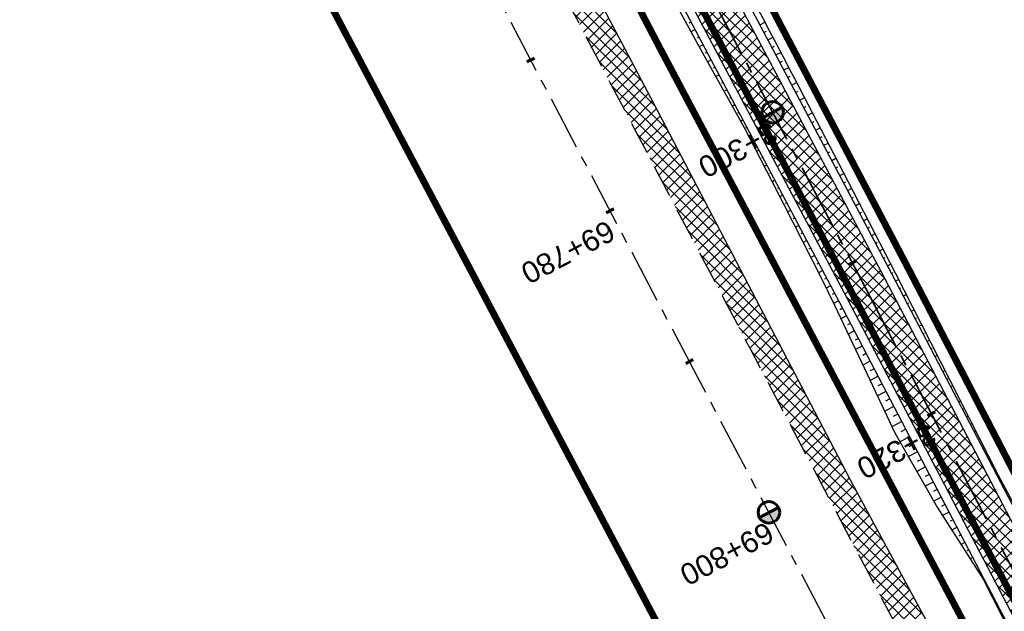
# Model space of a CAD drawing. Header units: metres. Extents: x 7529682 to 7533751, y 5721195 to 5727842.
# Tile 40 of 179: x 7531210 to 7531268, y 5724855 to 5724890. Entities that reach past the tile are written whole.
import ezdxf

# ---------------------------------------------------------------- set-up
doc = ezdxf.new("R2010")
doc.units = ezdxf.units.M
for name, pattern in [('817-dzialki-09-05-04$0$HIDDEN', [0.375, 0.25, -0.125]), ('ACAD_ISO05W100', [33, 24, -3, 0, -3, 0, -3]), ('CENTER', [50.8, 31.75, -6.35, 6.35, -6.35]), ('CENTER2', [28.575, 19.05, -3.175, 3.175, -3.175]), ('HIDDEN', [9.525, 6.35, -3.175])]:
    doc.linetypes.add(name, pattern=pattern)
for name, color, linetype in [('C-DROGI-SYTUACJA', 7, 'Continuous'), ('C-DROGI-SYTUACJA-ETYKIETY', 7, 'Continuous'), ('D-hatch-pobocza', 131, 'Continuous'), ('D-pobocza', 60, 'Continuous'), ('D-rowy', 160, 'Continuous'), ('D-skarpa', 2, 'Continuous'), ('D-skarpa-kreskowanie', 2, 'Continuous')]:
    doc.layers.add(name, color=color, linetype=linetype)
for name, color, linetype, lineweight, true_color in [('D-ewidencja-numery', 7, 'Continuous', 50, 0x40ff00), ('D-hatch-ciag-pieszo-rowerowy', 7, 'Continuous', 13, 0xff9f80), ('D-LR-etap-III', 7, '817-dzialki-09-05-04$0$HIDDEN', 50, 0x00008f)]:
    doc.layers.add(name, color=color, linetype=linetype, lineweight=lineweight, true_color=true_color)
for name, color, linetype, lineweight in [('D-krawędzie', 3, 'Continuous', 30), ('D-obrzeża', 2, 'Continuous', 30), ('D-oś', 10, 'CENTER', 30), ('D-pas-drogowy', 7, 'ACAD_ISO05W100', 50)]:
    doc.layers.add(name, color=color, linetype=linetype, lineweight=lineweight)
doc.layers.add('poprzeczki', color=7, linetype='Continuous', true_color=0x0000c7)
doc.styles.get("Standard").update_dxf_attribs({"font": 'arial.ttf'})

# ---------------------------------------------------------------- blocks, each defined once
blk = doc.blocks.new('kilometraz')
at = {"linetype": 'ByBlock', "lineweight": -2}
blk.add_hatch(color=0, dxfattribs=at).paths.add_polyline_path([(0, -0.28125, 0.41421356), (0.28125, 0, 0.41421356), (0, 0.28125)])
at = {"color": 0, "linetype": 'ByBlock', "lineweight": -2}
blk.add_line((0, 0.28125), (0, -0.28125), dxfattribs=at)
blk.add_circle((0, 0), 0.28125, dxfattribs=at)
blk = doc.blocks.new('AeccTickLine')
at = {"color": 0, "linetype": 'ByBlock', "lineweight": -2}
blk.add_line((0, 1), (0, -1), dxfattribs=at)

msp = doc.modelspace()

# ---------------------------------------------------------------- hatches: boundary and pattern name
at = {"layer": 'D-hatch-ciag-pieszo-rowerowy'}
h = msp.add_hatch(dxfattribs=at)
h.set_pattern_fill('ANSI37', color=256, scale=0.15, style=0)
h.set_pattern_definition([(45, (0.88535, 0.46493), (-0.33675960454, 0.33675960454), []), (135, (0.88535, 0.46493), (-0.33675960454, -0.33675960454), [])])
h.paths.add_polyline_path([(7531176.002, 5725035.633), (7531173.776, 5725034.493), (7531202.515, 5724979.795), (7531233.696, 5724920.95), (7531258.824, 5724873.473), (7531292.225, 5724809.507), (7531303.703, 5724787.477), (7531306.47, 5724787.579), (7531294.441, 5724810.665), (7531261.037, 5724874.637), (7531235.905, 5724922.12), (7531204.726, 5724980.962)])
at = {"layer": 'D-hatch-pobocza'}
h = msp.add_hatch(dxfattribs=at)
h.set_pattern_fill('ANSI37', color=256, scale=0.15, style=0)
h.set_pattern_definition([(45, (0, 0), (-0.33675960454, 0.33675960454), []), (135, (0, 0), (-0.33675960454, -0.33675960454), [])])
h.paths.add_polyline_path([(7531224.12, 5724929.62), (7531213.15, 5724949.98), (7531200.73, 5724973.91), (7531188.83, 5724996.41), (7531176.89, 5725019.33), (7531166.91, 5725038.07), (7531158.98, 5725054.059), (7531158.142, 5725051.386), (7531167.38, 5725033.767), (7531197.165, 5724976.988), (7531228.151, 5724918.034), (7531253.153, 5724870.491), (7531286.796, 5724806.654), (7531296.235, 5724788.675), (7531298.776, 5724787.518), (7531278.14, 5724826.49), (7531263.88, 5724853.83), (7531259.01, 5724862.85), (7531247.51, 5724884.88), (7531235.21, 5724908.21)])

# ---------------------------------------------------------------- linework, layer by layer
at = {"layer": 'C-DROGI-SYTUACJA', "color": 10, "linetype": 'CENTER2', "lineweight": 35, "ltscale": 0.2}
msp.add_lwpolyline([(7531156.869, 5725074.83), (7531166.993, 5725055.55, -0.068732), (7531168.479, 5725051.432), (7531169.1, 5725048.503, 0.068783), (7531171.89, 5725040.776), (7531203.621, 5724980.378), (7531234.8, 5724921.535), (7531259.931, 5724874.055), (7531293.333, 5724810.086), (7531313.16, 5724772.033), (7531341.529, 5724719.923, -0.009023), (7531346.533, 5724710.322), (7531363.735, 5724675.815), (7531380.065, 5724644.823), (7531398.584, 5724609.363), (7531424.897, 5724559.228), (7531446.142, 5724518.961), (7531474.816, 5724464.452), (7531498.201, 5724419.897)], format="xyb", dxfattribs=at)
at = {"layer": 'D-ewidencja-numery', "color": 12, "ltscale": 15, "true_color": 0xc70000}
msp.add_lwpolyline([(7531166.31, 5725074.58), (7531172.29, 5725062.58), (7531170.59, 5725055.606), (7531173.733, 5725044.081), (7531215.342, 5724964.86), (7531238.054, 5724921.685), (7531262.39, 5724875.283), (7531295.587, 5724811.266), (7531348.488, 5724712.363), (7531363.741, 5724682.684), (7531366.987, 5724675.865), (7531382.541, 5724646.111), (7531401.299, 5724610.875), (7531428.965, 5724558.862), (7531449.111, 5724520.398), (7531477.293, 5724465.831), (7531500.996, 5724421.113)], dxfattribs=at)
at = {"layer": 'D-krawędzie', "linetype": 'HIDDEN', "ltscale": 0.3, "flags": 128}
msp.add_lwpolyline([(7530572.01, 5726166.06), (7530620.381, 5726072.761), (7530641.555, 5726032.008), (7530660.961, 5725995.07), (7530689.128, 5725941.54), (7530707.336, 5725907.032), (7530725.256, 5725873.093), (7530743.97, 5725837.654), (7530770.527, 5725787.119), (7530787.864, 5725754.267), (7530809.898, 5725712.542), (7530824.739, 5725684.389), (7530840.856, 5725653.693), (7530860.675, 5725616.154), (7530865.283, 5725607.394), (7530878.05, 5725583.08), (7530918.172, 5725507.178), (7530950.163, 5725446.305), (7530993.419, 5725364.265), (7531022.766, 5725308.719), (7531053.81, 5725249.872), (7531081.166, 5725197.875), (7531103.902, 5725154.541), (7531128.123, 5725108.448), (7531149.3, 5725068.25), (7531167.38, 5725033.767), (7531197.165, 5724976.988), (7531228.151, 5724918.034), (7531253.153, 5724870.491), (7531286.796, 5724806.654), (7531306.74, 5724768.665), (7531335.094, 5724714.652), (7531357.319, 5724672.439), (7531373.645, 5724641.454), (7531392.162, 5724605.999), (7531418.48, 5724555.853), (7531439.727, 5724515.582), (7531468.399, 5724461.077), (7531491.782, 5724416.528), (7531531.99, 5724339.833), (7531557.227, 5724291.659), (7531569.852, 5724267.577), (7531591.376, 5724226.548), (7531610.004, 5724191.103), (7531616.883, 5724177.999), (7531629.985, 5724153.025), (7531641.007, 5724132.022), (7531664.906, 5724087.617), (7531677.644, 5724064.786), (7531683.112, 5724054.988), (7531686.753, 5724048.18), (7531695.448, 5724031.697), (7531703.749, 5724015.917), (7531709.214, 5724005.514), (7531719.389, 5723986.147), (7531726.295, 5723973), (7531732.741, 5723960.736), (7531735.13, 5723956.19)], dxfattribs=at)
at = {"layer": 'D-LR-etap-III', "ltscale": 10, "flags": 128}
msp.add_lwpolyline([(7531750.474, 5723895.103, 0.4, 0.4, 0), (7531750.505, 5723895.13, 0.4, 0.4, 0), (7531682.71, 5724022.92, 0.4, 0.4, 0), (7531619.177, 5724147.204, 0.4, 0.4, 0), (7531592.309, 5724198.489, 0.4, 0.4, 0), (7531553.264, 5724272.919, 0.4, 0.4, 0), (7531504.02, 5724366.79, 0.4, 0.4, 0), (7531482.09, 5724407.62, 0.4, 0.4, 0), (7531412.35, 5724541.183, 0.4, 0.4, 0), (7531388.464, 5724586.93, 0.4, 0.4, 0), (7531345.12, 5724669.94, 0.4, 0.4, 0), (7531127.66, 5725081.67, 0.4, 0.4, 0), (7531059.253, 5725211.041, 0.4, 0.4, 0), (7531008.007, 5725307.954, 0.4, 0.4, 0), (7530964.182, 5725390.836, 0.4, 0.4, 0), (7530914.557, 5725484.684, 0.4, 0.4, 0), (7530865.243, 5725577.494, 0.4, 0.4, 0), (7530840.085, 5725624.059, 0.4, 0.4, 0), (7530802.56, 5725694.925, 0.4, 0.4, 0), (7530755.54, 5725787.51, 0.4, 0.4, 0), (7530708.718, 5725876.303, 0.4, 0.4, 0), (7530695.12, 5725902.09, 0.4, 0.4, 0), (7530642.914, 5726001.078, 0.4, 0.4, 0), (7530634.935, 5726016.147, 0.4, 0.4, 0), (7530610.82, 5726061.93, 0.4, 0.4, 0), (7530610.82, 5726061.93, 0.4, 0.4, 0), (7530607.21, 5726063.51, 0.4, 0.4, 0), (7530597.42, 5726080.68, 0.4, 0.4, 0), (7530591.16, 5726088.44, 0.4, 0.4, 0), (7530581.28, 5726107.21, 0.4, 0.4, 0), (7530571.29, 5726130.56, 0.4, 0.4, 0), (7530549.555, 5726171.527, 0.4, 0.4, 0), (7530531.014, 5726206.474, 0.4, 0.4, 0), (7530516.461, 5726236.017, 0.4, 0.4, 0), (7530500.799, 5726266.141, 0.4, 0.4, 0), (7530491.35, 5726283.94, 0.4, 0.4, 0), (7530482.4, 5726303.41, 0.4, 0.4, 0), (7530482.4, 5726303.41, 0.4, 0.4, 0), (7530450.41, 5726357.28, 0.4, 0.4, 0), (7530397.759, 5726458.5, 0.4, 0.4, 0), (7530334.708, 5726583.665, 0.4, 0.4, 0), (7530303.939, 5726645.168, 0.4, 0.4, 0), (7530300.51, 5726651.778, 0.4, 0.4, 0), (7530289.214, 5726671.967, 0.4, 0.4, 0), (7530281.54, 5726685.57, 0.4, 0.4, 0), (7530261.371, 5726724.163, 0.4, 0.4, 0), (7530254.03, 5726738.21, 0.4, 0.4, 0), (7530197.22, 5726845.06, 0.4, 0.4, 0), (7530194.71, 5726849.15, 0.4, 0.4, 0), (7530195.92, 5726850.75, 0.4, 0.4, 0), (7530170.547, 5726892.961, 0.4, 0.4, 0), (7530143.175, 5726945.066, 0.4, 0.4, 0), (7530105.06, 5727018.32, 0.4, 0.4, 0), (7530100.06, 5727027.16, 0.4, 0.4, 0), (7530062.319, 5727099.625, 0.4, 0.4, 0), (7530015.379, 5727189.42, 0.4, 0.4, 0), (7529983.208, 5727250.207, 0.4, 0.4, 0), (7529953.284, 5727306.747, 0.4, 0.4, 0), (7529900.671, 5727406.159, 0.4, 0.4, 0), (7529890.63, 5727425.131, 0.4, 0.4, 0), (7529875.155, 5727454.426, 0.4, 0.4, 0), (7529857.56, 5727487.787, 0.4, 0.4, 0), (7529835.194, 5727530.193, 0.4, 0.4, 0), (7529811.741, 5727574.662, 0.4, 0.4, 0), (7529792.102, 5727611.923, 0.4, 0.4, 0), (7529768.066, 5727657.47, 0.4, 0.4, 0), (7529755.211, 5727682.131, 0.4, 0.4, 0), (7529753.31, 5727681.13, 0.4, 0.4, 0), (7529739.21, 5727707.77, 0.4, 0.4, 0), (7529735.395, 5727711.252, 0.4, 0.4, 0), (7529725.42, 5727730.2, 0.4, 0.4, 0), (7529723.55, 5727729.88, 0.4, 0.4, 0), (7529695.567, 5727782.932, 0.4, 0.4, 0), (7529717.68, 5727794.024, 0.4, 0.4, 0), (7529736.275, 5727758.647, 0.4, 0.4, 0), (7529736.275, 5727758.647, 0.4, 0.4, 0), (7529744.511, 5727750.406, 0.4, 0.4, 0), (7529744.511, 5727750.406, 0.4, 0.4, 0), (7529750.283, 5727738.55, 0.4, 0.4, 0), (7529777.109, 5727687.569, 0.4, 0.4, 0), (7529796.515, 5727651.33, 0.4, 0.4, 0), (7529814.938, 5727616.793, 0.4, 0.4, 0), (7529839.007, 5727572.304, 0.4, 0.4, 0), (7529860.618, 5727532.509, 0.4, 0.4, 0), (7529882.349, 5727491.504, 0.4, 0.4, 0), (7529904.865, 5727449.096, 0.4, 0.4, 0), (7529920.747, 5727418.885, 0.4, 0.4, 0), (7529946.677, 5727368.547, 0.4, 0.4, 0), (7529972.025, 5727320.573, 0.4, 0.4, 0), (7529987.74, 5727290.153, 0.4, 0.4, 0), (7529996.497, 5727273.662, 0.4, 0.4, 0), (7530017.541, 5727234.203, 0.4, 0.4, 0), (7530033.054, 5727204.864, 0.4, 0.4, 0), (7530051.623, 5727170.223, 0.4, 0.4, 0), (7530069.277, 5727137.016, 0.4, 0.4, 0), (7530089.385, 5727097.534, 0.4, 0.4, 0), (7530109.713, 5727060.747, 0.4, 0.4, 0), (7530136.77, 5727011.64, 0.4, 0.4, 0), (7530162.447, 5726962.744, 0.4, 0.4, 0), (7530187.674, 5726916.992, 0.4, 0.4, 0), (7530207.821, 5726879.335, 0.4, 0.4, 0), (7530230.626, 5726834.519, 0.4, 0.4, 0), (7530262.288, 5726776.618, 0.4, 0.4, 0), (7530277.51, 5726760.213, 0.4, 0.4, 0), (7530286.037, 5726744.107, 0.4, 0.4, 0), (7530288.097, 5726735.884, 0.4, 0.4, 0), (7530290.394, 5726725.047, 0.4, 0.4, 0), (7530296.177, 5726713.583, 0.4, 0.4, 0), (7530302.726, 5726701.182, 0.4, 0.4, 0), (7530325.685, 5726657.466, 0.4, 0.4, 0), (7530343.244, 5726623.649, 0.4, 0.4, 0), (7530360.23, 5726591.747, 0.4, 0.4, 0), (7530383.209, 5726548.059, 0.4, 0.4, 0), (7530406.018, 5726503.606, 0.4, 0.4, 0), (7530427.465, 5726462.62, 0.4, 0.4, 0), (7530447.928, 5726424.388, 0.4, 0.4, 0), (7530471.127, 5726379.921, 0.4, 0.4, 0), (7530490.501, 5726343.033, 0.4, 0.4, 0), (7530509.499, 5726306.733, 0.4, 0.4, 0), (7530529.89, 5726267.244, 0.4, 0.4, 0), (7530543.852, 5726238.99, 0.4, 0.4, 0), (7530554.809, 5726218.944, 0.4, 0.4, 0), (7530559.027, 5726212.223, 0.4, 0.4, 0), (7530563.061, 5726206.41, 0.4, 0.4, 0), (7530566.934, 5726200.464, 0.4, 0.4, 0), (7530569.771, 5726194.902, 0.4, 0.4, 0), (7530571.473, 5726191.282, 0.4, 0.4, 0), (7530572.839, 5726188.025, 0.4, 0.4, 0), (7530575.295, 5726182.035, 0.4, 0.4, 0), (7530579.737, 5726173.306, 0.4, 0.4, 0), (7530583.3, 5726167.41, 0.4, 0.4, 0), (7530593.4, 5726163.33, 0.4, 0.4, 0), (7530598.618, 5726155.264, 0.4, 0.4, 0), (7530608.258, 5726140.497, 0.4, 0.4, 0), (7530603.27, 5726136.83, 0.4, 0.4, 0), (7530606.53, 5726131.84, 0.4, 0.4, 0), (7530604.239, 5726124.217, 0.4, 0.4, 0), (7530605.847, 5726121.63, 0.4, 0.4, 0), (7530608.972, 5726116.164, 0.4, 0.4, 0), (7530618.114, 5726097.791, 0.4, 0.4, 0), (7530651.213, 5726034.96, 0.4, 0.4, 0), (7530670.244, 5725998.611, 0.4, 0.4, 0), (7530698.075, 5725945.953, 0.4, 0.4, 0), (7530716.506, 5725911.305, 0.4, 0.4, 0), (7530735.223, 5725875.667, 0.4, 0.4, 0), (7530752.504, 5725842.155, 0.4, 0.4, 0), (7530778.311, 5725793.501, 0.4, 0.4, 0), (7530797.5, 5725756.382, 0.4, 0.4, 0), (7530812.519, 5725728.289, 0.4, 0.4, 0), (7530820.039, 5725713.16, 0.4, 0.4, 0), (7530822.422, 5725710.194, 0.4, 0.4, 0), (7530833.155, 5725688.801, 0.4, 0.4, 0), (7530849.629, 5725656.159, 0.4, 0.4, 0), (7530867.983, 5725621.964, 0.4, 0.4, 0), (7530872.63, 5725612.888, 0.4, 0.4, 0), (7530880.354, 5725597.595, 0.4, 0.4, 0), (7530883.839, 5725593.389, 0.4, 0.4, 0), (7530891.782, 5725587.763, 0.4, 0.4, 0), (7530895.039, 5725584.281, 0.4, 0.4, 0), (7530897.034, 5725580.941, 0.4, 0.4, 0), (7530900.952, 5725579.946, 0.4, 0.4, 0), (7530904.81, 5725571.977, 0.4, 0.4, 0), (7530903.682, 5725568.566, 0.4, 0.4, 0), (7530908.901, 5725558.845, 0.4, 0.4, 0), (7530910.252, 5725545.672, 0.4, 0.4, 0), (7530912.873, 5725538.646, 0.4, 0.4, 0), (7530945.278, 5725478.464, 0.4, 0.4, 0), (7530959.692, 5725450.246, 0.4, 0.4, 0), (7531002.827, 5725368.192, 0.4, 0.4, 0), (7531044.704, 5725290.314, 0.4, 0.4, 0), (7531064.099, 5725253.213, 0.4, 0.4, 0), (7531083.01, 5725216.678, 0.4, 0.4, 0), (7531113.013, 5725158.466, 0.4, 0.4, 0), (7531137.364, 5725113.071, 0.4, 0.4, 0), (7531150.831, 5725086.712, 0.4, 0.4, 0), (7531159.746, 5725076.641, 0.4, 0.4, 0), (7531166.31, 5725074.58, 0.4, 0.4, 0), (7531172.29, 5725062.58, 0.4, 0.4, 0), (7531170.59, 5725055.606, 0.4, 0.4, 0), (7531173.733, 5725044.081, 0.4, 0.4, 0), (7531215.342, 5724964.86, 0.4, 0.4, 0), (7531238.054, 5724921.685, 0.4, 0.4, 0), (7531262.39, 5724875.283, 0.4, 0.4, 0), (7531295.587, 5724811.266, 0.4, 0.4, 0), (7531348.488, 5724712.363, 0.4, 0.4, 0), (7531363.741, 5724682.684, 0.4, 0.4, 0), (7531366.987, 5724675.865, 0.4, 0.4, 0), (7531382.541, 5724646.111, 0.4, 0.4, 0), (7531401.299, 5724610.875, 0.4, 0.4, 0), (7531428.965, 5724558.862, 0.4, 0.4, 0), (7531449.111, 5724520.398, 0.4, 0.4, 0), (7531477.293, 5724465.831, 0.4, 0.4, 0), (7531500.996, 5724421.113, 0.4, 0.4, 0), (7531512.122, 5724400.549, 0.4, 0.4, 0), (7531513.782, 5724396.757, 0.4, 0.4, 0), (7531526.32, 5724379.39, 0.4, 0.4, 0), (7531566.784, 5724302.736, 0.4, 0.4, 0), (7531612.277, 5724225.61, 0.4, 0.4, 0), (7531620.493, 5724210.548, 0.4, 0.4, 0), (7531631.578, 5724196.258, 0.4, 0.4, 0), (7531653.484, 5724152.434, 0.4, 0.4, 0), (7531661.151, 5724128.494, 0.4, 0.4, 0), (7531673.881, 5724101.186, 0.4, 0.4, 0), (7531684.691, 5724081.184, 0.4, 0.4, 0), (7531699.212, 5724051.17, 0.4, 0.4, 0), (7531704.034, 5724040.584, 0.4, 0.4, 0), (7531704.034, 5724040.584, 0.4, 0.4, 0), (7531703.913, 5724037.17, 0.4, 0.4, 0), (7531736.42, 5723969.232, 0.4, 0.4, 0), (7531738.285, 5723967.699, 0.4, 0.4, 0), (7531742.181, 5723962.346, 0.4, 0.4, 0), (7531744.286, 5723958.616, 0.4, 0.4, 0), (7531755.393, 5723944.193, 0.4, 0.4, 0), (7531758.69, 5723936.76, 0.4, 0.4, 0), (7531780.08, 5723929.25, 0.4, 0.4, 0), (7531792.612, 5723906.338, 0.4, 0.4, 0), (7531792.612, 5723906.338, 0.4, 0.4, 0), (7531756.962, 5723883.055, 0.4, 0.4, 0), (7531750.46, 5723895.13, 0.4, 0.4, 0), (7531750.46, 5723895.13, 0, 0, 0)], format="xyseb", dxfattribs=at)
at = {"layer": 'D-obrzeża'}
for points in [[(7531306.47, 5724787.579), (7531294.441, 5724810.665), (7531261.037, 5724874.637), (7531235.905, 5724922.12), (7531204.726, 5724980.962), (7531173.078, 5725041.197, -0.068789), (7531170.289, 5725048.924), (7531169.644, 5725051.962, 0.068574), (7531168.256, 5725055.815), (7531166.709, 5725058.764, -0.29099), (7531166.888, 5725060.903), (7531168.105, 5725062.505)], [(7531162.547, 5725061.318), (7531165.882, 5725054.959, -0.068574), (7531167.27, 5725051.106), (7531167.915, 5725048.068, 0.068789), (7531170.704, 5725040.34), (7531202.515, 5724979.795), (7531233.696, 5724920.95), (7531258.824, 5724873.473), (7531292.225, 5724809.507), (7531312.052, 5724771.454), (7531340.423, 5724719.339, -0.00902), (7531345.426, 5724709.741), (7531362.629, 5724675.233), (7531378.958, 5724644.242), (7531397.477, 5724608.783), (7531423.79, 5724558.646), (7531445.036, 5724518.378), (7531473.71, 5724463.87), (7531497.095, 5724419.316), (7531505.905, 5724402.511, -0.033171), (7531508.586, 5724396.451), (7531511.248, 5724389.164)]]:
    msp.add_lwpolyline(points, format="xyb", dxfattribs=at)
at = {"layer": 'D-oś', "ltscale": 0.1}
msp.add_lwpolyline([(7531488.683, 5724414.901), (7531465.302, 5724459.448), (7531436.63, 5724513.951), (7531415.383, 5724554.223), (7531389.061, 5724604.375), (7531370.545, 5724639.828), (7531354.222, 5724670.808), (7531331.996, 5724713.024), (7531303.641, 5724767.038), (7531283.699, 5724805.024), (7531250.055, 5724868.862), (7531225.053, 5724916.406), (7531194.065, 5724975.362), (7531164.28, 5725032.142), (7531146.202, 5725066.622)], dxfattribs=at)
at = {"layer": 'D-pas-drogowy', "ltscale": 0.2, "flags": 128}
msp.add_lwpolyline([(7531633.019, 5724182.834, 0.4, 0.4, 0), (7531617.559, 5724211.608, 0.4, 0.4, 0), (7531566.784, 5724302.736, 0.4, 0.4, 0), (7531538.419, 5724356.47, 0.4, 0.4, 0), (7531526.32, 5724379.39, 0.4, 0.4, 0), (7531516.102, 5724393.607, 0.4, 0.4, 0.001485), (7531513.78, 5724396.838, 0.4, 0.4, 0), (7531501.87, 5724413.41, 0.4, 0.4, 0), (7531474.926, 5724464.508, 0.4, 0.4, 0), (7531446.2, 5724518.992, 0.4, 0.4, 0), (7531424.962, 5724559.262, 0.4, 0.4, 0), (7531398.444, 5724609.566, 0.4, 0.4, 0), (7531379.647, 5724645.216, 0.4, 0.4, 0), (7531365.23, 5724672.56, 0.4, 0.4, 0), (7531341.306, 5724717.915, 0.4, 0.4, 0), (7531312.9, 5724771.789, 0.4, 0.4, 0), (7531292.591, 5724810.307, 0.4, 0.4, 0), (7531259.392, 5724873.271, 0.4, 0.4, 0), (7531233.74, 5724921.923, 0.4, 0.4, 0), (7531203.073, 5724980.092, 0.4, 0.4, 0), (7531173.471, 5725036.225, 0.4, 0.4, 0), (7531168.27, 5725046.09, 0.4, 0.4, 0), (7531172.29, 5725062.58, 0.4, 0.4, 0), (7531166.31, 5725074.58, 0.4, 0.4, 0), (7531150.32, 5725079.6, 0.4, 0.4, 0), (7531141.5, 5725096.43, 0.4, 0.4, 0), (7531109.312, 5725157.814, 0.4, 0.4, 0), (7531086.641, 5725201.048, 0.4, 0.4, 0), (7531059.198, 5725253.384, 0.4, 0.4, 0), (7531028.207, 5725312.489, 0.4, 0.4, 0), (7530999.105, 5725367.99, 0.4, 0.4, 0), (7530956.248, 5725449.725, 0.4, 0.4, 0), (7530924.398, 5725510.464, 0.4, 0.4, 0), (7530897.51, 5725561.74, 0.4, 0.4, 0), (7530894.46, 5725566.14, 0.4, 0.4, 0), (7530892.16, 5725570.49, 0.4, 0.4, 0), (7530869.363, 5725613.307, 0.4, 0.4, 0), (7530861.694, 5725627.705, 0.4, 0.4, 0), (7530852.74, 5725644.52, 0.4, 0.4, 0), (7530831.51, 5725684.2, 0.4, 0.4, 0), (7530811.13, 5725722.52, 0.4, 0.4, 0), (7530792.348, 5725757.941, 0.4, 0.4, 0), (7530768.03, 5725803.8, 0.4, 0.4, 0), (7530748.769, 5725840.179, 0.4, 0.4, 0), (7530727.7, 5725879.97, 0.4, 0.4, 0), (7530712.098, 5725909.545, 0.4, 0.4, 0), (7530693.644, 5725944.645, 0.4, 0.4, 0), (7530665.702, 5725997.539, 0.4, 0.4, 0), (7530641.76, 5726042.88, 0.4, 0.4, 0), (7530616.5, 5726091.48, 0.4, 0.4, 0), (7530604.628, 5726114.32, 0.4, 0.4, -0.007763), (7530602.5, 5726118.43, 0.4, 0.4, 0), (7530603.992, 5726123.395, 0.4, 0.4, 0), (7530606.53, 5726131.84, 0.4, 0.4, 0), (7530603.27, 5726136.83, 0.4, 0.4, 0), (7530593.776, 5726151.369, 0.4, 0.4, 0), (7530590.203, 5726156.84, 0.4, 0.4, 0), (7530583.3, 5726167.41, 0.4, 0.4, 0), (7530580.578, 5726170.428, 0.4, 0.4, 0), (7530575.85, 5726175.67, 0.4, 0.4, 0), (7530569.01, 5726186.66, 0.4, 0.4, 0), (7530562.555, 5726199.189, 0.4, 0.4, 0), (7530555.67, 5726211.39, 0.4, 0.4, 0), (7530548.29, 5726224.23, 0.4, 0.4, 0), (7530540.58, 5726237.71, 0.4, 0.4, 0), (7530532.68, 5726252.65, 0.4, 0.4, 0), (7530524.06, 5726269.35, 0.4, 0.4, 0), (7530502.82, 5726309.91, 0.4, 0.4, 0), (7530488.83, 5726336.63, 0.4, 0.4, 0), (7530466.03, 5726380.16, 0.4, 0.4, 0), (7530438.47, 5726432.77, 0.4, 0.4, 0), (7530424.53, 5726459.09, 0.4, 0.4, 0), (7530401.63, 5726502.97, 0.4, 0.4, 0), (7530383.38, 5726538.06, 0.4, 0.4, 0), (7530353.97, 5726593.52, 0.4, 0.4, 0), (7530338.47, 5726622.74, 0.4, 0.4, 0), (7530322.01, 5726653.88, 0.4, 0.4, 0), (7530297.54, 5726700.33, 0.4, 0.4, 0), (7530287.38, 5726719.6, 0.4, 0.4, 0), (7530285.95, 5726722.316, 0.4, 0.4, 0), (7530280.26, 5726733.12, 0.4, 0.4, 0), (7530266.73, 5726758.74, 0.4, 0.4, 0), (7530260.42, 5726770.47, 0.4, 0.4, 0), (7530253.25, 5726783.82, 0.4, 0.4, 0), (7530244.95, 5726799.33, 0.4, 0.4, 0), (7530239.39, 5726808.49, 0.4, 0.4, 0), (7530238.29, 5726807.9, 0.4, 0.4, 0), (7530218.11, 5726850.67, 0.4, 0.4, 0), (7530175.907, 5726928.168, 0.4, 0.4, 0), (7530096.68, 5727076.15, 0.4, 0.4, 0), (7530094.68, 5727079.89, 0.4, 0.4, 0), (7530064.597, 5727135.523, 0.4, 0.4, 0), (7530046.731, 5727168.892, 0.4, 0.4, 0), (7530025.803, 5727208.461, 0.4, 0.4, 0), (7530012.847, 5727232.979, 0.4, 0.4, 0), (7529994.15, 5727268.45, 0.4, 0.4, 0), (7529981.671, 5727291.93, 0.4, 0.4, 0), (7529949.89, 5727351.73, 0.4, 0.4, 0), (7529924.75, 5727399.03, 0.4, 0.4, 0), (7529915.516, 5727417.1, 0.4, 0.4, 0), (7529885.83, 5727475.19, 0.4, 0.4, 0), (7529862.56, 5727519.97, 0.4, 0.4, 0), (7529852.985, 5727538.191, 0.4, 0.4, 0), (7529836.513, 5727569.511, 0.4, 0.4, 0), (7529815.369, 5727609.141, 0.4, 0.4, 0), (7529792.795, 5727651.247, 0.4, 0.4, 0), (7529774.199, 5727685.858, 0.4, 0.4, 0), (7529746.966, 5727736.059, 0.4, 0.4, 0), (7529733.92, 5727757.62, 0.4, 0.4, 0), (7529708.607, 5727806.389, 0.4, 0.4, 0), (7529688.492, 5727796.345, 0.4, 0.4, 0), (7529723.55, 5727729.88, 0.4, 0.4, 0), (7529725.42, 5727730.2, 0.4, 0.4, 0), (7529735.38, 5727711.28, 0.4, 0.4, 0), (7529739.21, 5727707.77, 0.4, 0.4, 0), (7529753.31, 5727681.13, 0.4, 0.4, 0), (7529755.178, 5727682.114, 0.4, 0.4, 0), (7529792.102, 5727611.923, 0.4, 0.4, 0), (7529811.741, 5727574.662, 0.4, 0.4, 0), (7529835.194, 5727530.193, 0.4, 0.4, 0), (7529857.56, 5727487.787, 0.4, 0.4, 0), (7529875.155, 5727454.426, 0.4, 0.4, 0), (7529890.63, 5727425.131, 0.4, 0.4, 0), (7529900.671, 5727406.159, 0.4, 0.4, 0), (7529953.284, 5727306.747, 0.4, 0.4, 0), (7529983.208, 5727250.207, 0.4, 0.4, 0), (7530015.379, 5727189.42, 0.4, 0.4, 0), (7530062.319, 5727099.625, 0.4, 0.4, 0), (7530100.06, 5727027.16, 0.4, 0.4, 0), (7530105.06, 5727018.32, 0.4, 0.4, 0), (7530143.175, 5726945.066, 0.4, 0.4, 0), (7530170.547, 5726892.961, 0.4, 0.4, 0), (7530195.92, 5726850.75, 0.4, 0.4, 0), (7530194.71, 5726849.15, 0.4, 0.4, 0), (7530197.22, 5726845.06, 0.4, 0.4, 0), (7530254.03, 5726738.21, 0.4, 0.4, 0), (7530261.371, 5726724.163, 0.4, 0.4, 0), (7530281.54, 5726685.57, 0.4, 0.4, 0), (7530289.214, 5726671.967, 0.4, 0.4, 0), (7530300.51, 5726651.778, 0.4, 0.4, 0), (7530303.939, 5726645.168, 0.4, 0.4, 0), (7530334.708, 5726583.665, 0.4, 0.4, 0), (7530397.759, 5726458.5, 0.4, 0.4, 0), (7530450.41, 5726357.28, 0.4, 0.4, 0), (7530482.4, 5726303.41, 0.4, 0.4, 0), (7530483.688, 5726301.003, 0.4, 0.4, 0), (7530491.35, 5726283.94, 0.4, 0.4, 0), (7530512.67, 5726243.78, 0.4, 0.4, 0), (7530529.43, 5726209.46, 0.4, 0.4, 0), (7530571.29, 5726130.56, 0.4, 0.4, 0), (7530581.28, 5726107.21, 0.4, 0.4, 0), (7530591.16, 5726088.44, 0.4, 0.4, 0), (7530597.42, 5726080.68, 0.4, 0.4, 0), (7530607.21, 5726063.51, 0.4, 0.4, 0), (7530610.82, 5726061.93, 0.4, 0.4, 0), (7530634.935, 5726016.147, 0.4, 0.4, 0), (7530642.914, 5726001.078, 0.4, 0.4, 0), (7530695.12, 5725902.09, 0.4, 0.4, 0), (7530708.718, 5725876.303, 0.4, 0.4, 0), (7530755.54, 5725787.51, 0.4, 0.4, 0), (7530802.56, 5725694.925, 0.4, 0.4, 0), (7530840.085, 5725624.059, 0.4, 0.4, 0), (7530865.243, 5725577.494, 0.4, 0.4, 0), (7530914.557, 5725484.684, 0.4, 0.4, 0), (7530964.182, 5725390.836, 0.4, 0.4, 0), (7531008.007, 5725307.954, 0.4, 0.4, 0), (7531059.253, 5725211.041, 0.4, 0.4, 0), (7531127.66, 5725081.67, 0.4, 0.4, 0), (7531345.12, 5724669.94, 0.4, 0.4, 0), (7531388.464, 5724586.93, 0.4, 0.4, 0), (7531412.35, 5724541.183, 0.4, 0.4, 0), (7531482.09, 5724407.62, 0.4, 0.4, 0), (7531504.02, 5724366.79, 0.4, 0.4, 0), (7531519.374, 5724337.52, 0.4, 0.4, 0), (7531563.749, 5724252.932, 0.4, 0.4, 0), (7531602.175, 5724179.681, 0.4, 0.4, 0), (7531619.177, 5724147.204, 0.4, 0.4, 0), (7531625.038, 5724135.635, 0.4, 0.4, 0), (7531656.796, 5724073.316, 0.4, 0.4, 0), (7531675.12, 5724037.36, 0.4, 0.4, 0), (7531682.71, 5724022.92, 0.4, 0.4, 0), (7531705.565, 5723979.811, 0.4, 0.4, 0), (7531736.606, 5723921.262, 0.4, 0.4, 0), (7531750.46, 5723895.13, 0.4, 0.4, 0), (7531740.77, 5723886.56, 0.4, 0.4, 0), (7531732.86, 5723885, 0.4, 0.4, 0), (7531722.18, 5723887.77, 0.4, 0.4, 0), (7531729.87, 5723862.17, 0.4, 0.4, 0), (7531742.92, 5723861.93, 0.4, 0.4, 0), (7531763.71, 5723859.52, 0.4, 0.4, 0), (7531768.42, 5723854.12, 0.4, 0.4, 0), (7531787.42, 5723817.97, 0.4, 0.4, 0), (7531795.57, 5723809.82, 0.4, 0.4, 0), (7531816.347, 5723819.85, 0.4, 0.4, 0), (7531816.347, 5723819.85, 0.4, 0.4, 0), (7531805.06, 5723843.23, 0.4, 0.4, 0), (7531803.61, 5723886.23, 0.4, 0.4, 0), (7531803.61, 5723886.23, 0.4, 0.4, 0), (7531780.08, 5723929.25, 0.4, 0.4, 0), (7531758.69, 5723936.76, 0.4, 0.4, 0), (7531749.359, 5723946.412, 0.4, 0.4, 0), (7531742.71, 5723953.29, 0.4, 0.4, 0), (7531735.177, 5723967.878, 0.4, 0.4, 0), (7531722.37, 5723992.68, 0.4, 0.4, 0), (7531705.042, 5724030.886, 0.4, 0.4, 0), (7531699.47, 5724043.17, 0.4, 0.4, 0), (7531692.69, 5724058.11, 0.4, 0.4, 0), (7531679.672, 5724084.017, 0.4, 0.4, 0), (7531674.55, 5724094.21, 0.4, 0.4, 0), (7531666.633, 5724114.003, 0.4, 0.4, 0), (7531649, 5724153.82, 0.4, 0.4, 0), (7531641.49, 5724149.34, 0.4, 0.4, 0), (7531626.04, 5724179.34, 0.4, 0.4, 0), (7531633.03, 5724182.84, 0, 0, 0)], format="xyseb", dxfattribs=at)
at = {"layer": 'D-pobocza'}
for points in [[(7531307.023, 5724787.599), (7531294.884, 5724810.896), (7531261.48, 5724874.869), (7531236.347, 5724922.354), (7531205.169, 5724981.195), (7531173.553, 5725041.368, -0.068789), (7531170.764, 5725049.096), (7531170.119, 5725052.133, 0.068574), (7531168.73, 5725055.986), (7531167.152, 5725058.996, -0.29099), (7531167.286, 5725060.6), (7531168.707, 5725062.47)], [(7531162.212, 5725060.882), (7531165.407, 5725054.788, -0.068574), (7531166.795, 5725050.935), (7531167.44, 5725047.896, 0.068789), (7531170.23, 5725040.168), (7531202.073, 5724979.562), (7531233.254, 5724920.716), (7531258.382, 5724873.241), (7531291.782, 5724809.276), (7531303.156, 5724787.446)]]:
    msp.add_lwpolyline(points, format="xyb", dxfattribs=at)
msp.add_lwpolyline([(7531298.776, 5724787.518), (7531278.14, 5724826.49), (7531263.88, 5724853.83), (7531259.01, 5724862.85), (7531247.51, 5724884.88), (7531235.21, 5724908.21), (7531224.12, 5724929.62), (7531213.15, 5724949.98), (7531200.73, 5724973.91), (7531188.83, 5724996.41), (7531176.89, 5725019.33), (7531166.91, 5725038.07), (7531158.98, 5725054.059), (7531158.142, 5725051.386)], dxfattribs=at)
at = {"layer": 'D-rowy', "linetype": 'HIDDEN', "ltscale": 0.1, "const_width": 0.4, "flags": 128}
msp.add_lwpolyline([(7531506.121, 5724397.133), (7531489.191, 5724429.341), (7531483.4, 5724440.512), (7531478.412, 5724450.147), (7531462.901, 5724479.304), (7531434.633, 5724532.162), (7531396.749, 5724604.645), (7531378.596, 5724640.173), (7531368.21, 5724659.05), (7531363.9, 5724666.92), (7531355.877, 5724682.662), (7531338.033, 5724716.835), (7531309.902, 5724770.333), (7531304.158, 5724781.147), (7531299.737, 5724789.052), (7531294.93, 5724798.468), (7531279.862, 5724827.641), (7531247.715, 5724888.417), (7531220.373, 5724940.873), (7531195.514, 5724987.527), (7531168.706, 5725038.836), (7531161.296, 5725053.455), (7531161.296, 5725053.455)], dxfattribs=at)
at = {"layer": 'D-skarpa', "linetype": 'Continuous'}
for points in [[(7531230.708, 5724934.053, -0.000223), (7531256.277, 5724885.356), (7531258.574, 5724880.914), (7531261.648, 5724874.964), (7531263.151, 5724872.011), (7531267.688, 5724863.099), (7531270.049, 5724858.691), (7531272.444, 5724854.301), (7531274.719, 5724849.848), (7531276.999, 5724845.398), (7531279.375, 5724840.998), (7531281.743, 5724836.594), (7531286.35, 5724827.719), (7531288.531, 5724823.211), (7531290.815, 5724818.767), (7531293.119, 5724814.331), (7531294.924, 5724810.915), (7531295.463, 5724809.898), (7531297.815, 5724805.5), (7531302.62, 5724796.728), (7531305.022, 5724792.341), (7531307.283, 5724787.881), (7531307.417, 5724787.613)], [(7531228.71, 5724927.335, -0.000386), (7531236.047, 5724914.248), (7531238.562, 5724909.923), (7531240.908, 5724905.507), (7531247.955, 5724892.266), (7531250.347, 5724887.875), (7531252.783, 5724883.507), (7531255.08, 5724879.065), (7531257.339, 5724874.604), (7531258.085, 5724873.078), (7531259.493, 5724870.101), (7531261.633, 5724865.577), (7531264.108, 5724861.229), (7531266.812, 5724857.001), (7531269.084, 5724852.546), (7531271.476, 5724848.155), (7531280.42, 5724830.262), (7531282.741, 5724825.834), (7531291.634, 5724809.199), (7531292.169, 5724808.196), (7531299.223, 5724794.958), (7531301.525, 5724790.519), (7531303.079, 5724787.454)]]:
    msp.add_lwpolyline(points, format="xyb", dxfattribs=at)
at = {"layer": 'D-skarpa-kreskowanie', "linetype": 'Continuous'}
for p, q in [((7531249.677, 5724889.686, 108.442), (7531249.554, 5724889.621, 108.349)), ((7531253.721, 5724889.529, 108.576), (7531254.007, 5724889.68, 108.36)), ((7531249.911, 5724889.244, 108.443), (7531249.671, 5724889.117, 108.262)), ((7531250.145, 5724888.802, 108.444), (7531250.028, 5724888.74, 108.355)), ((7531253.955, 5724889.087, 108.577), (7531254.097, 5724889.162, 108.47)), ((7531254.189, 5724888.645, 108.578), (7531254.472, 5724888.795, 108.364)), ((7531250.379, 5724888.36, 108.445), (7531250.149, 5724888.239, 108.272)), ((7531254.422, 5724888.203, 108.579), (7531254.563, 5724888.277, 108.473)), ((7531250.613, 5724887.918, 108.446), (7531250.501, 5724887.859, 108.362)), ((7531254.656, 5724887.761, 108.58), (7531254.937, 5724887.909, 108.368)), ((7531250.847, 5724887.476, 108.447), (7531250.633, 5724887.363, 108.285)), ((7531254.89, 5724887.319, 108.581), (7531255.03, 5724887.393, 108.476)), ((7531251.081, 5724887.035, 108.448), (7531250.979, 5724886.98, 108.371)), ((7531251.315, 5724886.593, 108.449), (7531251.12, 5724886.49, 108.302)), ((7531255.124, 5724886.877, 108.582), (7531255.402, 5724887.024, 108.372)), ((7531255.358, 5724886.435, 108.583), (7531255.496, 5724886.508, 108.479)), ((7531251.549, 5724886.151, 108.45), (7531251.456, 5724886.102, 108.38)), ((7531255.592, 5724885.993, 108.584), (7531255.866, 5724886.139, 108.377)), ((7531251.782, 5724885.709, 108.451), (7531251.607, 5724885.616, 108.318)), ((7531255.826, 5724885.551, 108.585), (7531255.962, 5724885.624, 108.482)), ((7531252.016, 5724885.267, 108.452), (7531251.933, 5724885.223, 108.389)), ((7531252.25, 5724884.825, 108.453), (7531252.094, 5724884.742, 108.335)), ((7531256.06, 5724885.109, 108.585), (7531256.33, 5724885.253, 108.381)), ((7531256.294, 5724884.668, 108.586), (7531256.427, 5724884.738, 108.486)), ((7531252.484, 5724884.383, 108.454), (7531252.411, 5724884.344, 108.398)), ((7531256.527, 5724884.226, 108.587), (7531256.79, 5724884.364, 108.389)), ((7531252.718, 5724883.941, 108.454), (7531252.581, 5724883.869, 108.351)), ((7531256.761, 5724883.784, 108.588), (7531256.89, 5724883.852, 108.491)), ((7531252.952, 5724883.499, 108.455), (7531252.887, 5724883.465, 108.407)), ((7531253.186, 5724883.057, 108.456), (7531253.052, 5724882.987, 108.356)), ((7531256.995, 5724883.342, 108.589), (7531257.249, 5724883.476, 108.398)), ((7531253.42, 5724882.615, 108.457), (7531253.351, 5724882.579, 108.405)), ((7531257.229, 5724882.9, 108.59), (7531257.354, 5724882.966, 108.496)), ((7531257.463, 5724882.458, 108.591), (7531257.708, 5724882.588, 108.406)), ((7531253.654, 5724882.173, 108.458), (7531253.512, 5724882.098, 108.351)), ((7531257.697, 5724882.016, 108.592), (7531257.818, 5724882.08, 108.501)), ((7531253.888, 5724881.732, 108.459), (7531253.814, 5724881.693, 108.404)), ((7531254.121, 5724881.29, 108.46), (7531253.971, 5724881.21, 108.347)), ((7531257.931, 5724881.574, 108.593), (7531258.168, 5724881.699, 108.414)), ((7531254.355, 5724880.848, 108.461), (7531254.278, 5724880.807, 108.403)), ((7531258.165, 5724881.132, 108.594), (7531258.281, 5724881.194, 108.506)), ((7531258.399, 5724880.69, 108.595), (7531258.627, 5724880.811, 108.423)), ((7531254.589, 5724880.406, 108.462), (7531254.431, 5724880.322, 108.342)), ((7531258.633, 5724880.248, 108.596), (7531258.745, 5724880.308, 108.511)), ((7531254.823, 5724879.964, 108.463), (7531254.742, 5724879.921, 108.402)), ((7531258.866, 5724879.806, 108.597), (7531259.086, 5724879.923, 108.431)), ((7531255.057, 5724879.522, 108.464), (7531254.89, 5724879.434, 108.338)), ((7531255.291, 5724879.08, 108.465), (7531255.205, 5724879.035, 108.4)), ((7531259.1, 5724879.365, 108.598), (7531259.208, 5724879.421, 108.517)), ((7531259.334, 5724878.923, 108.599), (7531259.545, 5724879.034, 108.44)), ((7531255.525, 5724878.638, 108.466), (7531255.345, 5724878.543, 108.33)), ((7531259.568, 5724878.481, 108.6), (7531259.671, 5724878.535, 108.522)), ((7531255.759, 5724878.196, 108.467), (7531255.665, 5724878.146, 108.396)), ((7531259.802, 5724878.039, 108.601), (7531260.004, 5724878.146, 108.448)), ((7531255.993, 5724877.754, 108.468), (7531255.797, 5724877.65, 108.32)), ((7531256.227, 5724877.312, 108.469), (7531256.124, 5724877.258, 108.392)), ((7531260.036, 5724877.597, 108.601), (7531260.135, 5724877.649, 108.527)), ((7531260.27, 5724877.155, 108.602), (7531260.463, 5724877.257, 108.457)), ((7531256.46, 5724876.87, 108.47), (7531256.248, 5724876.758, 108.309)), ((7531260.504, 5724876.713, 108.603), (7531260.598, 5724876.763, 108.532)), ((7531256.694, 5724876.429, 108.47), (7531256.584, 5724876.37, 108.387)), ((7531260.738, 5724876.271, 108.604), (7531260.922, 5724876.369, 108.465)), ((7531256.928, 5724875.987, 108.471), (7531256.7, 5724875.866, 108.299)), ((7531257.162, 5724875.545, 108.472), (7531257.044, 5724875.482, 108.383)), ((7531260.972, 5724875.829, 108.605), (7531261.062, 5724875.877, 108.537)), ((7531257.396, 5724875.103, 108.473), (7531257.152, 5724874.973, 108.289)), ((7531261.205, 5724875.387, 108.606), (7531261.381, 5724875.48, 108.474)), ((7531261.439, 5724874.945, 108.607), (7531261.525, 5724874.991, 108.542)), ((7531257.63, 5724874.661, 108.474), (7531257.503, 5724874.594, 108.379)), ((7531261.671, 5724874.502, 108.608), (7531261.838, 5724874.59, 108.482)), ((7531257.864, 5724874.219, 108.475), (7531257.596, 5724874.077, 108.273)), ((7531258.098, 5724873.777, 108.476), (7531257.957, 5724873.702, 108.37)), ((7531261.903, 5724874.059, 108.609), (7531261.984, 5724874.102, 108.548)), ((7531258.332, 5724873.335, 108.477), (7531258.035, 5724873.178, 108.254)), ((7531262.134, 5724873.616, 108.61), (7531262.292, 5724873.698, 108.491)), ((7531262.365, 5724873.173, 108.611), (7531262.442, 5724873.213, 108.553)), ((7531258.564, 5724872.892, 108.478), (7531258.407, 5724872.81, 108.36)), ((7531262.597, 5724872.729, 108.612), (7531262.746, 5724872.807, 108.5)), ((7531258.795, 5724872.449, 108.479), (7531258.464, 5724872.276, 108.23)), ((7531262.828, 5724872.286, 108.613), (7531262.9, 5724872.324, 108.558)), ((7531259.026, 5724872.006, 108.48), (7531258.852, 5724871.915, 108.349)), ((7531259.258, 5724871.563, 108.481), (7531258.892, 5724871.371, 108.206)), ((7531263.06, 5724871.843, 108.614), (7531263.199, 5724871.916, 108.509)), ((7531259.489, 5724871.119, 108.482), (7531259.298, 5724871.019, 108.338)), ((7531263.291, 5724871.4, 108.615), (7531263.359, 5724871.435, 108.564)), ((7531263.523, 5724870.957, 108.616), (7531263.653, 5724871.025, 108.517)), ((7531259.721, 5724870.676, 108.483), (7531259.32, 5724870.467, 108.181)), ((7531263.754, 5724870.513, 108.617), (7531263.817, 5724870.546, 108.569)), ((7531259.952, 5724870.233, 108.484), (7531259.743, 5724870.124, 108.326)), ((7531260.184, 5724869.79, 108.485), (7531259.748, 5724869.562, 108.157)), ((7531263.986, 5724870.07, 108.617), (7531264.107, 5724870.134, 108.526)), ((7531260.415, 5724869.346, 108.486), (7531260.188, 5724869.228, 108.315)), ((7531264.217, 5724869.627, 108.618), (7531264.275, 5724869.657, 108.574)), ((7531264.448, 5724869.184, 108.619), (7531264.561, 5724869.242, 108.535)), ((7531260.646, 5724868.903, 108.486), (7531260.176, 5724868.657, 108.133)), ((7531264.68, 5724868.741, 108.62), (7531264.734, 5724868.769, 108.58)), ((7531261.109, 5724868.017, 108.488), (7531260.604, 5724867.753, 108.108)), ((7531260.878, 5724868.46, 108.487), (7531260.634, 5724868.333, 108.304)), ((7531264.911, 5724868.297, 108.621), (7531265.014, 5724868.351, 108.544)), ((7531261.341, 5724867.574, 108.489), (7531261.079, 5724867.437, 108.293)), ((7531265.143, 5724867.854, 108.622), (7531265.192, 5724867.88, 108.585)), ((7531265.374, 5724867.411, 108.623), (7531265.468, 5724867.46, 108.553)), ((7531261.572, 5724867.13, 108.49), (7531261.032, 5724866.848, 108.084)), ((7531265.606, 5724866.968, 108.624), (7531265.65, 5724866.991, 108.59)), ((7531261.804, 5724866.687, 108.491), (7531261.525, 5724866.542, 108.281)), ((7531265.837, 5724866.524, 108.625), (7531265.922, 5724866.569, 108.561)), ((7531262.035, 5724866.244, 108.492), (7531261.46, 5724865.944, 108.06)), ((7531262.266, 5724865.801, 108.493), (7531261.973, 5724865.648, 108.273)), ((7531266.068, 5724866.081, 108.626), (7531266.108, 5724866.102, 108.596)), ((7531262.498, 5724865.357, 108.494), (7531261.928, 5724865.06, 108.065)), ((7531266.3, 5724865.638, 108.627), (7531266.375, 5724865.677, 108.57)), ((7531266.531, 5724865.195, 108.628), (7531266.567, 5724865.213, 108.601)), ((7531262.729, 5724864.914, 108.495), (7531262.452, 5724864.77, 108.287)), ((7531266.763, 5724864.752, 108.629), (7531266.829, 5724864.786, 108.579)), ((7531262.961, 5724864.471, 108.496), (7531262.423, 5724864.19, 108.091)), ((7531263.192, 5724864.028, 108.497), (7531262.931, 5724863.892, 108.3)), ((7531266.994, 5724864.308, 108.63), (7531267.025, 5724864.324, 108.606)), ((7531263.424, 5724863.585, 108.498), (7531262.918, 5724863.32, 108.117)), ((7531267.226, 5724863.865, 108.631), (7531267.283, 5724863.895, 108.588)), ((7531267.457, 5724863.422, 108.632), (7531267.483, 5724863.436, 108.612)), ((7531263.655, 5724863.141, 108.499), (7531263.41, 5724863.013, 108.314)), ((7531267.688, 5724862.979, 108.633), (7531267.738, 5724863.005, 108.595)), ((7531263.886, 5724862.698, 108.5), (7531263.412, 5724862.451, 108.143)), ((7531264.118, 5724862.255, 108.501), (7531263.889, 5724862.135, 108.328)), ((7531267.92, 5724862.536, 108.633), (7531267.947, 5724862.55, 108.613)), ((7531264.349, 5724861.812, 108.502), (7531263.907, 5724861.581, 108.169)), ((7531264.581, 5724861.369, 108.502), (7531264.37, 5724861.258, 108.344)), ((7531264.812, 5724860.925, 108.503), (7531264.43, 5724860.726, 108.223)), ((7531265.044, 5724860.482, 108.504), (7531264.872, 5724860.392, 108.382)), ((7531265.275, 5724860.039, 108.505), (7531264.971, 5724859.88, 108.295)), ((7531265.507, 5724859.596, 108.506), (7531265.374, 5724859.526, 108.419)), ((7531265.738, 5724859.152, 108.507), (7531265.511, 5724859.034, 108.367)), ((7531265.969, 5724858.709, 108.508), (7531265.876, 5724858.66, 108.456)), ((7531266.201, 5724858.266, 108.509), (7531266.052, 5724858.189, 108.439)), ((7531266.432, 5724857.823, 108.51), (7531266.378, 5724857.794, 108.493)), ((7531266.593, 5724857.343, 108.512), (7531266.664, 5724857.38, 108.511)), ((7531266.856, 5724856.916, 108.542), (7531266.875, 5724856.926, 108.527)), ((7531267.083, 5724856.47, 108.546), (7531267.127, 5724856.493, 108.513)), ((7531267.31, 5724856.025, 108.55), (7531267.334, 5724856.037, 108.532)), ((7531267.537, 5724855.579, 108.554), (7531267.589, 5724855.607, 108.515)), ((7531267.764, 5724855.134, 108.558), (7531267.792, 5724855.149, 108.537))]:
    msp.add_line(p, q, dxfattribs=at)

# ---------------------------------------------------------------- block references
at = {"layer": 'C-DROGI-SYTUACJA-ETYKIETY', "color": 2, "linetype": 'Continuous', "lineweight": 60, "xscale": 0.2499999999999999, "yscale": 0.2499999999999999, "zscale": 0.2499999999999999, "rotation": 297.738756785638}
for p in [(7531240.273, 5724887.463), (7531244.927, 5724878.613), (7531249.582, 5724869.762)]:
    msp.add_blockref('AeccTickLine', p, dxfattribs=at)
at = {"layer": 'C-DROGI-SYTUACJA-ETYKIETY', "color": 10, "linetype": 'Continuous', "lineweight": 60, "xscale": 2.249999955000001, "yscale": 2.249999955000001, "zscale": 2.249999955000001, "rotation": 297.7898897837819}
msp.add_blockref('kilometraz', (7531254.243, 5724860.915), dxfattribs=at)
at = {"layer": 'poprzeczki', "color": 10, "linetype": 'Continuous', "lineweight": 60, "xscale": 2.249999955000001, "yscale": 2.249999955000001, "zscale": 2.249999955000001, "rotation": 297.8912678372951}
msp.add_blockref('kilometraz', (7531254.459, 5724884.393), dxfattribs=at)
at = {"layer": 'poprzeczki', "color": 2, "linetype": 'Continuous', "lineweight": 60}
for p, xscale, yscale, zscale, rotation in [((7531259.137, 5724875.555), 0.25, 0.25, 0.25, 297.8912678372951), ((7531263.774, 5724866.695), 0.2499999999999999, 0.2499999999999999, 0.2499999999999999, 297.572054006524)]:
    msp.add_blockref('AeccTickLine', p, dxfattribs=dict(at, xscale=xscale, yscale=yscale, zscale=zscale, rotation=rotation))

# ---------------------------------------------------------------- texts
at = {"layer": 'C-DROGI-SYTUACJA-ETYKIETY', "color": 2}
for s, rotation, p in [('3+300', 207.89127, (7531254.303, 5724883.887)), ('69+780', 207.73876, (7531244.77, 5724878.106)), ('3+320', 207.57205, (7531263.615, 5724866.189)), ('69+800', 207.78989, (7531254.086, 5724860.408))]:
    msp.add_text(s, height=1.25, rotation=rotation, dxfattribs=at).set_placement(p)

doc.saveas('drawing.dxf')
